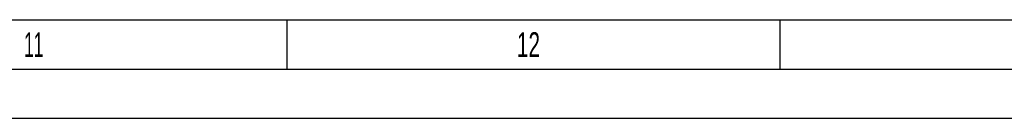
# Model space of a CAD drawing. Header units: millimetres. Extents: x 0 to 841, y 0 to 594.
# Tile 34 of 72: x 543 to 643, y 0 to 10. Entities that reach past the tile are written whole.
import ezdxf

# ---------------------------------------------------------------- set-up
doc = ezdxf.new("R2010")
doc.units = ezdxf.units.MM
doc.header["$LTSCALE"] = 46.255
doc.layers.get('0').update_dxf_attribs({"linetype": 'CONTINUOUS'})
doc.styles.add('TEXTSTYLE_2', font='txt')

msp = doc.modelspace()

# ---------------------------------------------------------------- linework, layer by layer
at = {"color": 5, "linetype": 'Continuous'}
for p, q in [((10, 10), (831, 10)), ((570.5, 10), (570.5, 5)), ((620.5, 10), (620.5, 5)), ((0, 0), (841, 0))]:
    msp.add_line(p, q, dxfattribs=at)
at = {"color": 6, "linetype": 'Continuous'}
msp.add_line((5, 5), (836, 5), dxfattribs=at)

# ---------------------------------------------------------------- texts
at = {"color": 5, "linetype": 'Continuous', "style": 'TEXTSTYLE_2'}
for s, width, p in [('11', 0.52381, (543.833, 6.231)), ('12', 0.630952, (593.833, 6.231))]:
    msp.add_text(s, height=2.50001, dxfattribs=dict(at, width=width)).set_placement(p)

doc.saveas('drawing.dxf')
